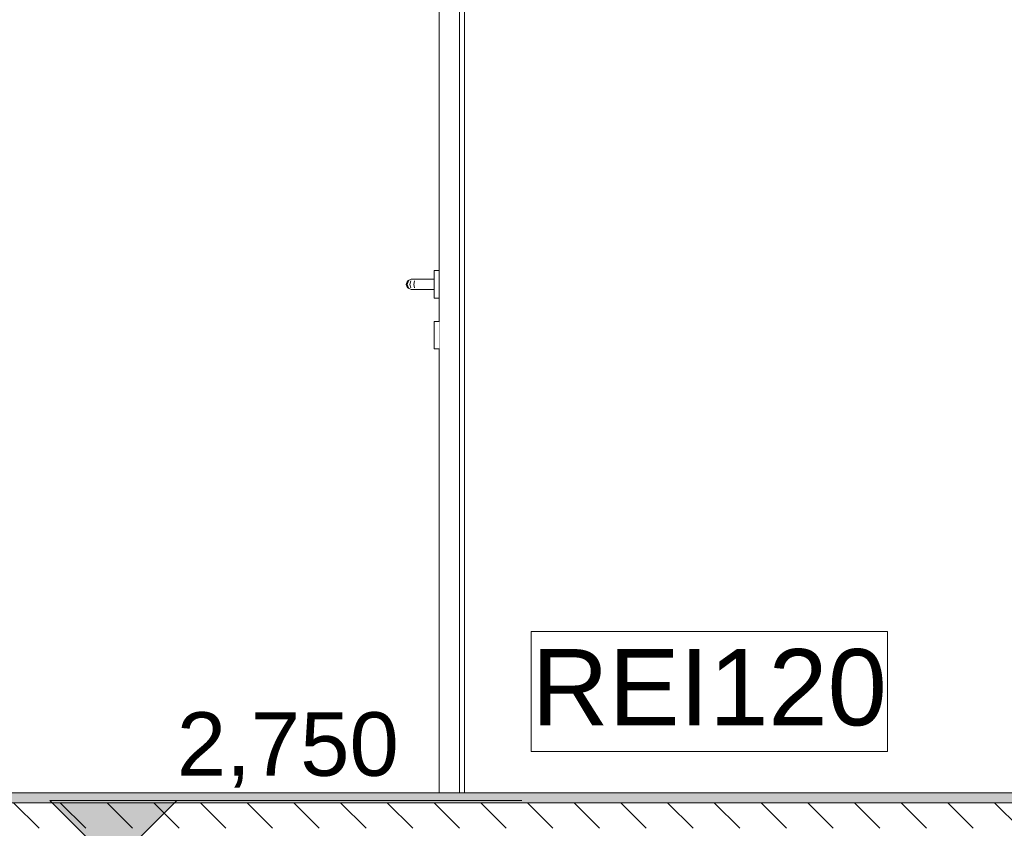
# Model space of a CAD drawing. Header units: millimetres. Extents: x 58537 to 97688, y -8921 to 14216.
# Tile 116 of 145: x 80885 to 82822, y 2820 to 4411. Entities that reach past the tile are written whole.
import ezdxf

# ---------------------------------------------------------------- set-up
doc = ezdxf.new("R2010")
doc.units = ezdxf.units.MM
doc.header["$MEASUREMENT"] = 0
doc.linetypes.add('Przerywana', pattern=[240, 120, -120])
doc.linetypes.add('Wipeout_Contour', pattern=[1000, 0, -1000])
for name, color, linetype, lineweight, true_color in [('0_Nr_pióra__85', 7, 'Continuous', 13, 0x80c2ff), ('Nowe_A-Wymiary-Zewnętrzne_Nr_pióra__45', 7, 'Continuous', 15, 0x40a5ff), ('Nowe_A-Wymiary-Zewnętrzne_Nr_pióra__85', 7, 'Continuous', 13, 0x80c2ff)]:
    doc.layers.add(name, color=color, linetype=linetype, lineweight=lineweight, true_color=true_color)
for name, color, linetype in [('Nowe_A-Posadzki', 7, 'Continuous'), ('Nowe_A-Wymiary-Zewnętrzne', 7, 'Continuous'), ('Nowe_A-Ściany-Działowe', 7, 'Continuous'), ('Nowe_A-Ściany-Zewnętrzne', 7, 'Continuous'), ('Nowe_Drzwi Archicad', 7, 'Continuous')]:
    doc.layers.add(name, color=color, linetype=linetype)
for name, color, linetype, lineweight in [('Nowe_A-Posadzki_Nr_pióra__9', 7, 'Continuous', 13), ('Nowe_A-PPOŻ_Nr_pióra__20', 1, 'Continuous', 13), ('Nowe_A-Wymiary-Zewnętrzne_Nr_pióra__46', 5, 'Continuous', 15), ('Nowe_Drzwi Archicad_Nr_pióra__23', 7, 'Continuous', 15), ('Nowe_Drzwi Archicad_Nr_pióra__3', 7, 'Continuous', 13)]:
    doc.layers.add(name, color=color, linetype=linetype, lineweight=lineweight)
doc.styles.add('STYL_AUTOMATYCZNY_1', font='arial.ttf')
doc.styles.add('STYL_AUTOMATYCZNY_2', font='arial.ttf')
doc.dimstyles.new('STYL_AUTOMATYCZNY__1', dxfattribs={"dimtxt": 125, "dimasz": 47.5, "dimexe": 0.18, "dimexo": 20, "dimgap": 0, "dimtad": 1, "dimdec": 1, "dimlfac": 0.1, "dimzin": 0, "dimdsep": 46, "dimtxsty": 'STYL_AUTOMATYCZNY_2', "dimblk": 'ARROWHEAD_11', "dimblk1": 'ARROWHEAD_11', "dimblk2": 'ARROWHEAD_11', "dimcen": 0.09, "dimclrd": 256, "dimclre": 256, "dimclrt": 5, "dimadec": 1, "dimazin": 0, "dimtfac": 1, "dimtdec": 4, "dimtmove": 0, "dimatfit": 3, "dimfxl": 0, "dimtolj": 1, "dimtzin": 0, "dimarcsym": 0})

# ---------------------------------------------------------------- blocks, each defined once
blk = doc.blocks.new('ElemPrzekroju_171')
at = {"color": 254, "linetype": 'Wipeout_Contour', "lineweight": 0, "ltscale": 659374.05176}
blk.add_wipeout([(81748.2, 5426), (81750.2, 5426), (81750.2, 4940), (81760.2, 4940), (81760.2, 2890), (83870.1, 2890), (83870.1, 5430), (81748.2, 5430)], dxfattribs=at).dxf.layer = 'Nowe_A-Ściany-Działowe'
blk = doc.blocks.new('ElemPrzekroju_173')
at = {"color": 254, "linetype": 'Wipeout_Contour', "lineweight": 0, "ltscale": 2921257.491912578}
blk.add_wipeout([(80299.9, 3863), (80299.9, 3817), (80309.9, 3817), (80309.9, 3763), (80299.9, 3763), (80299.9, 2890), (81710.2, 2890), (81710.2, 3763), (81700.2, 3763), (81700.2, 3817), (81710.2, 3817), (81710.2, 3863), (81700.2, 3863), (81700.2, 3880), (81655.2, 3880), (81648.1, 3882.9), (81645.2, 3890), (81648.1, 3897.1), (81655.2, 3900), (81700.2, 3900), (81700.2, 3917), (81710.2, 3917), (81710.2, 5426), (81748.2, 5426), (81748.2, 5430), (80299.9, 5430), (80299.9, 3917), (80309.9, 3917), (80309.9, 3900), (80354.9, 3900), (80362, 3897.1), (80364.9, 3890), (80362, 3882.9), (80354.9, 3880), (80309.9, 3880), (80309.9, 3863)], dxfattribs=at).dxf.layer = 'Nowe_A-Ściany-Zewnętrzne'
blk = doc.blocks.new('ElemPrzekroju_368')
at = {"layer": 'Nowe_A-Posadzki', "linetype": 'Continuous', "lineweight": 0, "true_color": 0xbb9a81}
blk.add_hatch(color=33, dxfattribs=at).paths.add_polyline_path([(83870.1, 2890), (78130.1, 2890), (78130.1, 2870), (83870.1, 2870)])
at = {"layer": 'Nowe_A-Posadzki', "linetype": 'Continuous', "lineweight": 0, "true_color": 0x000000}
h = blk.add_hatch(dxfattribs=at)
h.set_pattern_fill('Cegła_zwykła', color=18, style=0, pattern_type=2)
h.set_pattern_definition([(135, (0, 0), (45.96194, 45.96194), [])])
h.paths.add_polyline_path([(83870.1, 2870), (78130.1, 2870), (78130.1, 2820), (83880.1, 2820), (83880.1, 2870)])
at = {"layer": 'Nowe_A-Posadzki_Nr_pióra__9', "color": 7, "linetype": 'Continuous', "lineweight": 13, "flags": 128}
for points in [[(83870.1, 2890), (81750.2, 2890), (81710.2, 2890), (80299.9, 2890)], [(83880.1, 2870), (83870.1, 2870), (78130.1, 2870)]]:
    blk.add_lwpolyline(points, dxfattribs=at)
blk = doc.blocks.new('ElemPrzekroju_395')
at = {"layer": 'Nowe_Drzwi Archicad_Nr_pióra__23', "color": 7, "linetype": 'Continuous', "lineweight": 15}
for p, q in [((81710.2, 4940), (81710.2, 4890)), ((81760.2, 4940), (81750.2, 4940))]:
    blk.add_line(p, q, dxfattribs=at)
at = {"layer": 'Nowe_Drzwi Archicad_Nr_pióra__3', "color": 7, "linetype": 'Continuous', "lineweight": 13}
for p, q in [((81710.1, 4890), (81710.1, 4827.5)), ((81710.2, 4890), (81710.2, 2890)), ((81710.1, 4788.5), (81710.1, 4726)), ((81710.1, 4687), (81710.1, 4624.5)), ((81710.1, 4585.5), (81710.1, 4523)), ((81710.1, 4483.9), (81710.1, 4421.5)), ((81710.1, 3296.1), (81710.1, 3358.5)), ((81710.1, 3194.5), (81710.1, 3257)), ((81710.1, 3093), (81710.1, 3155.5)), ((81710.1, 2991.5), (81710.1, 3054)), ((81710.1, 2890), (81710.1, 2952.5))]:
    blk.add_line(p, q, dxfattribs=at)
at = {"color": 254, "linetype": 'Wipeout_Contour', "lineweight": 0, "ltscale": 327415.202773}
blk.add_wipeout([(81750.2, 4890), (81750.2, 2890), (81760.2, 2890), (81760.2, 4890)], dxfattribs=at).dxf.layer = 'Nowe_Drzwi Archicad'
at = {"layer": 'Nowe_Drzwi Archicad_Nr_pióra__23', "color": 7, "linetype": 'Continuous', "lineweight": 15}
blk.add_line((81760.2, 4940), (81760.2, 4890), dxfattribs=at)
at = {"layer": 'Nowe_Drzwi Archicad_Nr_pióra__23', "color": 7, "linetype": 'Continuous', "lineweight": 15, "flags": 128}
blk.add_lwpolyline([(81760.2, 4890), (81750.2, 4890), (81710.2, 4890)], dxfattribs=at)
at = {"layer": 'Nowe_Drzwi Archicad_Nr_pióra__3', "color": 7, "linetype": 'Continuous', "lineweight": 13}
for p, q in [((81750.2, 4890), (81750.2, 2890)), ((81750.3, 4890), (81750.3, 4385.9)), ((81760.2, 4890), (81760.2, 2890)), ((81750.3, 2890), (81750.3, 3394.1))]:
    blk.add_line(p, q, dxfattribs=at)
blk = doc.blocks.new('ElemPrzekroju_396')
at = {"layer": 'Nowe_Drzwi Archicad_Nr_pióra__3', "color": 7, "linetype": 'Continuous', "lineweight": 13}
for p, q in [((81710.1, 4382.4), (81710.1, 4320)), ((81710.1, 4280.9), (81710.1, 4218.5)), ((81710.1, 4179.4), (81710.1, 4116.9)), ((81710.1, 4077.9), (81710.1, 4015.4)), ((81710.1, 3976.4), (81710.1, 3952.5)), ((81710.1, 3600.6), (81710.1, 3663.1)), ((81710.1, 3499.1), (81710.1, 3561.5)), ((81710.1, 3397.6), (81710.1, 3460))]:
    blk.add_line(p, q, dxfattribs=at)
at = {"color": 254, "linetype": 'Wipeout_Contour', "lineweight": 0, "ltscale": 327176.080839}
blk.add_wipeout([(81700.2, 3913.4), (81700.3, 3913.4), (81700.3, 3917), (81700.2, 3917)], dxfattribs=at).dxf.layer = 'Nowe_Drzwi Archicad'
at = {"color": 254, "linetype": 'Wipeout_Contour', "lineweight": 0, "ltscale": 327157.17822}
blk.add_wipeout([(81700.3, 3817), (81700.2, 3817), (81700.2, 3813.4), (81700.3, 3813.4)], dxfattribs=at).dxf.layer = 'Nowe_Drzwi Archicad'
at = {"color": 254, "linetype": 'Wipeout_Contour', "lineweight": 0, "ltscale": 327147.839437}
blk.add_wipeout([(81700.3, 3766.6), (81700.2, 3766.6), (81700.2, 3763), (81700.3, 3763)], dxfattribs=at).dxf.layer = 'Nowe_Drzwi Archicad'
at = {"color": 254, "linetype": 'Wipeout_Contour', "lineweight": 0, "ltscale": 327174.790068}
blk.add_wipeout([(81700.3, 3913.4), (81700.2, 3913.4), (81700.2, 3903.5), (81700.3, 3903.5)], dxfattribs=at).dxf.layer = 'Nowe_Drzwi Archicad'
at = {"color": 254, "linetype": 'Wipeout_Contour', "lineweight": 0, "ltscale": 327155.920386}
blk.add_wipeout([(81700.2, 3803.5), (81700.3, 3803.5), (81700.3, 3813.4), (81700.2, 3813.4)], dxfattribs=at).dxf.layer = 'Nowe_Drzwi Archicad'
at = {"color": 254, "linetype": 'Wipeout_Contour', "lineweight": 0, "ltscale": 327149.083923}
blk.add_wipeout([(81700.2, 3766.6), (81700.3, 3766.6), (81700.3, 3776.5), (81700.2, 3776.5)], dxfattribs=at).dxf.layer = 'Nowe_Drzwi Archicad'
at = {"color": 254, "linetype": 'Wipeout_Contour', "lineweight": 0, "ltscale": 327195.85814}
blk.add_wipeout([(81700.3, 3913.4), (81710.1, 3913.4), (81710.1, 3917), (81700.3, 3917)], dxfattribs=at).dxf.layer = 'Nowe_Drzwi Archicad'
at = {"color": 254, "linetype": 'Wipeout_Contour', "lineweight": 0, "ltscale": 327172.559273}
blk.add_wipeout([(81700.2, 3890), (81700.3, 3890), (81700.3, 3903.5), (81700.2, 3903.5)], dxfattribs=at).dxf.layer = 'Nowe_Drzwi Archicad'
at = {"color": 254, "linetype": 'Wipeout_Contour', "lineweight": 0, "ltscale": 327176.956664}
blk.add_wipeout([(81710.1, 3817), (81700.3, 3817), (81700.3, 3813.4), (81710.1, 3813.4)], dxfattribs=at).dxf.layer = 'Nowe_Drzwi Archicad'
at = {"color": 254, "linetype": 'Wipeout_Contour', "lineweight": 0, "ltscale": 327151.244322}
blk.add_wipeout([(81700.3, 3790), (81700.2, 3790), (81700.2, 3776.5), (81700.3, 3776.5)], dxfattribs=at).dxf.layer = 'Nowe_Drzwi Archicad'
at = {"color": 254, "linetype": 'Wipeout_Contour', "lineweight": 0, "ltscale": 327167.618446}
blk.add_wipeout([(81710.1, 3766.6), (81700.3, 3766.6), (81700.3, 3763), (81710.1, 3763)], dxfattribs=at).dxf.layer = 'Nowe_Drzwi Archicad'
at = {"color": 254, "linetype": 'Wipeout_Contour', "lineweight": 0, "ltscale": 327194.567447}
blk.add_wipeout([(81700.3, 3913.4), (81700.3, 3903.5), (81710.1, 3903.5), (81710.1, 3913.4)], dxfattribs=at).dxf.layer = 'Nowe_Drzwi Archicad'
at = {"color": 254, "linetype": 'Wipeout_Contour', "lineweight": 0, "ltscale": 327169.991077}
blk.add_wipeout([(81700.2, 3876.5), (81700.3, 3876.5), (81700.3, 3890), (81700.2, 3890)], dxfattribs=at).dxf.layer = 'Nowe_Drzwi Archicad'
at = {"color": 254, "linetype": 'Wipeout_Contour', "lineweight": 0, "ltscale": 327153.746641}
blk.add_wipeout([(81700.3, 3803.5), (81700.2, 3803.5), (81700.2, 3790), (81700.3, 3790)], dxfattribs=at).dxf.layer = 'Nowe_Drzwi Archicad'
at = {"color": 254, "linetype": 'Wipeout_Contour', "lineweight": 0, "ltscale": 327168.862856}
blk.add_wipeout([(81700.3, 3766.6), (81710.1, 3766.6), (81710.1, 3776.5), (81700.3, 3776.5)], dxfattribs=at).dxf.layer = 'Nowe_Drzwi Archicad'
at = {"layer": 'Nowe_Drzwi Archicad_Nr_pióra__3', "color": 7, "linetype": 'Continuous', "lineweight": 13}
for p, q in [((81700.2, 3917), (81700.2, 3913.4)), ((81700.2, 3917), (81700.3, 3917)), ((81700.2, 3766.6), (81700.2, 3763)), ((81700.2, 3763), (81700.3, 3763))]:
    blk.add_line(p, q, dxfattribs=at)
at = {"color": 254, "linetype": 'Wipeout_Contour', "lineweight": 0, "ltscale": 327215.635452}
blk.add_wipeout([(81710.1, 3913.4), (81710.2, 3913.4), (81710.2, 3917), (81710.1, 3917)], dxfattribs=at).dxf.layer = 'Nowe_Drzwi Archicad'
at = {"color": 254, "linetype": 'Wipeout_Contour', "lineweight": 0, "ltscale": 327192.336787}
blk.add_wipeout([(81700.3, 3890), (81710.1, 3890), (81710.1, 3903.5), (81700.3, 3903.5)], dxfattribs=at).dxf.layer = 'Nowe_Drzwi Archicad'
at = {"color": 254, "linetype": 'Wipeout_Contour', "lineweight": 0, "ltscale": 327167.773625}
blk.add_wipeout([(81700.2, 3876.5), (81700.2, 3866.6), (81700.3, 3866.6), (81700.3, 3876.5)], dxfattribs=at).dxf.layer = 'Nowe_Drzwi Archicad'
at = {"color": 254, "linetype": 'Wipeout_Contour', "lineweight": 0, "ltscale": 327175.698906}
blk.add_wipeout([(81700.3, 3803.5), (81710.1, 3803.5), (81710.1, 3813.4), (81700.3, 3813.4)], dxfattribs=at).dxf.layer = 'Nowe_Drzwi Archicad'
at = {"color": 254, "linetype": 'Wipeout_Contour', "lineweight": 0, "ltscale": 327171.023125}
blk.add_wipeout([(81710.1, 3790), (81700.3, 3790), (81700.3, 3776.5), (81710.1, 3776.5)], dxfattribs=at).dxf.layer = 'Nowe_Drzwi Archicad'
at = {"color": 254, "linetype": 'Wipeout_Contour', "lineweight": 0, "ltscale": 327187.397465}
blk.add_wipeout([(81710.2, 3766.6), (81710.1, 3766.6), (81710.1, 3763), (81710.2, 3763)], dxfattribs=at).dxf.layer = 'Nowe_Drzwi Archicad'
at = {"layer": 'Nowe_Drzwi Archicad_Nr_pióra__3', "color": 7, "linetype": 'Continuous', "lineweight": 13}
for p, q in [((81700.2, 3817), (81700.2, 3813.4)), ((81700.2, 3817), (81700.3, 3817)), ((81700.2, 3776.5), (81700.2, 3766.6))]:
    blk.add_line(p, q, dxfattribs=at)
at = {"color": 254, "linetype": 'Wipeout_Contour', "lineweight": 0, "ltscale": 327214.344837}
blk.add_wipeout([(81710.2, 3913.4), (81710.1, 3913.4), (81710.1, 3903.5), (81710.2, 3903.5)], dxfattribs=at).dxf.layer = 'Nowe_Drzwi Archicad'
at = {"color": 254, "linetype": 'Wipeout_Contour', "lineweight": 0, "ltscale": 327189.768746}
blk.add_wipeout([(81700.3, 3876.5), (81710.1, 3876.5), (81710.1, 3890), (81700.3, 3890)], dxfattribs=at).dxf.layer = 'Nowe_Drzwi Archicad'
at = {"color": 254, "linetype": 'Wipeout_Contour', "lineweight": 0, "ltscale": 327166.496201}
blk.add_wipeout([(81700.2, 3863), (81700.3, 3863), (81700.3, 3866.6), (81700.2, 3866.6)], dxfattribs=at).dxf.layer = 'Nowe_Drzwi Archicad'
at = {"color": 254, "linetype": 'Wipeout_Contour', "lineweight": 0, "ltscale": 327196.735119}
blk.add_wipeout([(81710.2, 3817), (81710.1, 3817), (81710.1, 3813.4), (81710.2, 3813.4)], dxfattribs=at).dxf.layer = 'Nowe_Drzwi Archicad'
at = {"color": 254, "linetype": 'Wipeout_Contour', "lineweight": 0, "ltscale": 327173.525293}
blk.add_wipeout([(81710.1, 3803.5), (81700.3, 3803.5), (81700.3, 3790), (81710.1, 3790)], dxfattribs=at).dxf.layer = 'Nowe_Drzwi Archicad'
at = {"color": 254, "linetype": 'Wipeout_Contour', "lineweight": 0, "ltscale": 327188.6418}
blk.add_wipeout([(81710.1, 3776.5), (81710.1, 3766.6), (81710.2, 3766.6), (81710.2, 3776.5)], dxfattribs=at).dxf.layer = 'Nowe_Drzwi Archicad'
at = {"layer": 'Nowe_Drzwi Archicad_Nr_pióra__3', "color": 7, "linetype": 'Continuous', "lineweight": 13}
for p, q in [((81700.3, 3917), (81710.1, 3917)), ((81710.1, 3917), (81710.2, 3917)), ((81700.2, 3813.4), (81700.2, 3803.5)), ((81700.2, 3803.5), (81700.2, 3790)), ((81700.2, 3790), (81700.2, 3776.5)), ((81700.3, 3763), (81710.1, 3763)), ((81710.1, 3763), (81710.2, 3763)), ((81710.1, 3702.1), (81710.1, 3763))]:
    blk.add_line(p, q, dxfattribs=at)
at = {"color": 254, "linetype": 'Wipeout_Contour', "lineweight": 0, "ltscale": 327212.114313}
blk.add_wipeout([(81710.1, 3890), (81710.2, 3890), (81710.2, 3903.5), (81710.1, 3903.5)], dxfattribs=at).dxf.layer = 'Nowe_Drzwi Archicad'
at = {"color": 254, "linetype": 'Wipeout_Contour', "lineweight": 0, "ltscale": 327187.551429}
blk.add_wipeout([(81710.1, 3876.5), (81700.3, 3876.5), (81700.3, 3866.6), (81710.1, 3866.6)], dxfattribs=at).dxf.layer = 'Nowe_Drzwi Archicad'
at = {"color": 254, "linetype": 'Wipeout_Contour', "lineweight": 0, "ltscale": 327195.477437}
blk.add_wipeout([(81710.1, 3803.5), (81710.2, 3803.5), (81710.2, 3813.4), (81710.1, 3813.4)], dxfattribs=at).dxf.layer = 'Nowe_Drzwi Archicad'
at = {"color": 254, "linetype": 'Wipeout_Contour', "lineweight": 0, "ltscale": 327190.801938}
blk.add_wipeout([(81710.2, 3790), (81710.1, 3790), (81710.1, 3776.5), (81710.2, 3776.5)], dxfattribs=at).dxf.layer = 'Nowe_Drzwi Archicad'
at = {"layer": 'Nowe_Drzwi Archicad_Nr_pióra__3', "color": 7, "linetype": 'Continuous', "lineweight": 13}
for p, q in [((81700.3, 3817), (81710.1, 3817)), ((81710.1, 3817), (81710.1, 3827.5)), ((81710.1, 3817), (81710.2, 3817))]:
    blk.add_line(p, q, dxfattribs=at)
at = {"color": 254, "linetype": 'Wipeout_Contour', "lineweight": 0, "ltscale": 327108.78023}
blk.add_wipeout([(81700.2, 3890), (81669.2, 3890), (81669.5, 3882.9), (81700.2, 3882.9)], dxfattribs=at).dxf.layer = 'Nowe_Drzwi Archicad'
at = {"color": 254, "linetype": 'Wipeout_Contour', "lineweight": 0, "ltscale": 327209.546427}
blk.add_wipeout([(81710.1, 3876.5), (81710.2, 3876.5), (81710.2, 3890), (81710.1, 3890)], dxfattribs=at).dxf.layer = 'Nowe_Drzwi Archicad'
at = {"color": 254, "linetype": 'Wipeout_Contour', "lineweight": 0, "ltscale": 327186.274081}
blk.add_wipeout([(81700.3, 3863), (81710.1, 3863), (81710.1, 3866.6), (81700.3, 3866.6)], dxfattribs=at).dxf.layer = 'Nowe_Drzwi Archicad'
at = {"color": 254, "linetype": 'Wipeout_Contour', "lineweight": 0, "ltscale": 327193.303955}
blk.add_wipeout([(81710.2, 3803.5), (81710.1, 3803.5), (81710.1, 3790), (81710.2, 3790)], dxfattribs=at).dxf.layer = 'Nowe_Drzwi Archicad'
at = {"layer": 'Nowe_Drzwi Archicad_Nr_pióra__3', "color": 7, "linetype": 'Continuous', "lineweight": 13}
for p, q in [((81710.1, 3952.5), (81710.1, 3890)), ((81700.2, 3866.6), (81700.2, 3863)), ((81700.2, 3863), (81700.3, 3863))]:
    blk.add_line(p, q, dxfattribs=at)
at = {"color": 254, "linetype": 'Wipeout_Contour', "lineweight": 0, "ltscale": 327112.048677}
blk.add_wipeout([(81700.2, 3900), (81670.2, 3900), (81669.5, 3897.1), (81700.2, 3897.1)], dxfattribs=at).dxf.layer = 'Nowe_Drzwi Archicad'
at = {"color": 254, "linetype": 'Wipeout_Contour', "lineweight": 0, "ltscale": 327108.80053}
blk.add_wipeout([(81700.2, 3882.9), (81669.5, 3882.9), (81670.2, 3880), (81700.2, 3880)], dxfattribs=at).dxf.layer = 'Nowe_Drzwi Archicad'
at = {"color": 254, "linetype": 'Wipeout_Contour', "lineweight": 0, "ltscale": 327207.329243}
blk.add_wipeout([(81710.1, 3876.5), (81710.1, 3866.6), (81710.2, 3866.6), (81710.2, 3876.5)], dxfattribs=at).dxf.layer = 'Nowe_Drzwi Archicad'
at = {"layer": 'Nowe_Drzwi Archicad_Nr_pióra__3', "color": 7, "linetype": 'Continuous', "lineweight": 13}
blk.add_line((81700.2, 3876.5), (81700.2, 3866.6), dxfattribs=at)
at = {"color": 254, "linetype": 'Wipeout_Contour', "lineweight": 0, "ltscale": 327110.12566}
blk.add_wipeout([(81700.2, 3897.1), (81669.5, 3897.1), (81669.2, 3890), (81700.2, 3890)], dxfattribs=at).dxf.layer = 'Nowe_Drzwi Archicad'
at = {"color": 254, "linetype": 'Wipeout_Contour', "lineweight": 0, "ltscale": 327206.051973}
blk.add_wipeout([(81710.1, 3863), (81710.2, 3863), (81710.2, 3866.6), (81710.1, 3866.6)], dxfattribs=at).dxf.layer = 'Nowe_Drzwi Archicad'
at = {"layer": 'Nowe_Drzwi Archicad_Nr_pióra__3', "color": 7, "linetype": 'Continuous', "lineweight": 13}
for p, q in [((81700.2, 3913.4), (81700.2, 3903.5)), ((81700.2, 3903.5), (81700.2, 3890)), ((81700.2, 3890), (81700.2, 3876.5)), ((81710.1, 3827.5), (81710.1, 3890)), ((81700.3, 3863), (81710.1, 3863)), ((81710.1, 3863), (81710.2, 3863))]:
    blk.add_line(p, q, dxfattribs=at)
at = {"color": 254, "linetype": 'Wipeout_Contour', "lineweight": 0, "ltscale": 327030.641151}
blk.add_wipeout([(81669.2, 3890), (81660.6, 3890), (81661.7, 3882.9), (81669.5, 3882.9)], dxfattribs=at).dxf.layer = 'Nowe_Drzwi Archicad'
at = {"color": 254, "linetype": 'Wipeout_Contour', "lineweight": 0, "ltscale": 327037.67387}
blk.add_wipeout([(81670.2, 3900), (81664.5, 3900), (81661.7, 3897.1), (81669.5, 3897.1)], dxfattribs=at).dxf.layer = 'Nowe_Drzwi Archicad'
at = {"color": 254, "linetype": 'Wipeout_Contour', "lineweight": 0, "ltscale": 327034.424989}
blk.add_wipeout([(81669.5, 3882.9), (81661.7, 3882.9), (81664.5, 3880), (81670.2, 3880)], dxfattribs=at).dxf.layer = 'Nowe_Drzwi Archicad'
at = {"color": 254, "linetype": 'Wipeout_Contour', "lineweight": 0, "ltscale": 327031.986898}
blk.add_wipeout([(81669.5, 3897.1), (81661.7, 3897.1), (81660.6, 3890), (81669.2, 3890)], dxfattribs=at).dxf.layer = 'Nowe_Drzwi Archicad'
at = {"color": 254, "linetype": 'Wipeout_Contour', "lineweight": 0, "ltscale": 326998.829277}
blk.add_wipeout([(81660.6, 3890), (81652.4, 3890), (81654.5, 3882.9), (81661.7, 3882.9)], dxfattribs=at).dxf.layer = 'Nowe_Drzwi Archicad'
at = {"color": 254, "linetype": 'Wipeout_Contour', "lineweight": 0, "ltscale": 327012.096218}
blk.add_wipeout([(81664.5, 3900), (81659.6, 3900), (81654.5, 3897.1), (81661.7, 3897.1)], dxfattribs=at).dxf.layer = 'Nowe_Drzwi Archicad'
at = {"color": 254, "linetype": 'Wipeout_Contour', "lineweight": 0, "ltscale": 327008.84709}
blk.add_wipeout([(81661.7, 3882.9), (81654.5, 3882.9), (81659.6, 3880), (81664.5, 3880)], dxfattribs=at).dxf.layer = 'Nowe_Drzwi Archicad'
at = {"layer": 'Nowe_Drzwi Archicad_Nr_pióra__3', "color": 7, "linetype": 'Continuous', "lineweight": 13}
blk.add_line((81700.2, 3880), (81670.2, 3880), dxfattribs=at)
at = {"color": 254, "linetype": 'Wipeout_Contour', "lineweight": 0, "ltscale": 327000.175147}
blk.add_wipeout([(81661.7, 3897.1), (81654.5, 3897.1), (81652.4, 3890), (81660.6, 3890)], dxfattribs=at).dxf.layer = 'Nowe_Drzwi Archicad'
at = {"layer": 'Nowe_Drzwi Archicad_Nr_pióra__3', "color": 7, "linetype": 'Continuous', "lineweight": 13}
blk.add_line((81700.2, 3900), (81670.2, 3900), dxfattribs=at)
at = {"color": 254, "linetype": 'Wipeout_Contour', "lineweight": 0, "ltscale": 326973.221104}
blk.add_wipeout([(81652.4, 3890), (81646.9, 3890), (81649.7, 3882.9), (81654.5, 3882.9)], dxfattribs=at).dxf.layer = 'Nowe_Drzwi Archicad'
at = {"color": 254, "linetype": 'Wipeout_Contour', "lineweight": 0, "ltscale": 326992.058419}
blk.add_wipeout([(81659.6, 3900), (81656.4, 3900), (81649.7, 3897.1), (81654.5, 3897.1)], dxfattribs=at).dxf.layer = 'Nowe_Drzwi Archicad'
at = {"color": 254, "linetype": 'Wipeout_Contour', "lineweight": 0, "ltscale": 326988.809098}
blk.add_wipeout([(81654.5, 3882.9), (81649.7, 3882.9), (81656.4, 3880), (81659.6, 3880)], dxfattribs=at).dxf.layer = 'Nowe_Drzwi Archicad'
at = {"color": 254, "linetype": 'Wipeout_Contour', "lineweight": 0, "ltscale": 326974.567074}
blk.add_wipeout([(81654.5, 3897.1), (81649.7, 3897.1), (81646.9, 3890), (81652.4, 3890)], dxfattribs=at).dxf.layer = 'Nowe_Drzwi Archicad'
at = {"color": 254, "linetype": 'Wipeout_Contour', "lineweight": 0, "ltscale": 326959.733622}
blk.add_wipeout([(81646.9, 3890), (81645.2, 3890), (81648.1, 3882.9), (81649.7, 3882.9)], dxfattribs=at).dxf.layer = 'Nowe_Drzwi Archicad'
at = {"color": 254, "linetype": 'Wipeout_Contour', "lineweight": 0, "ltscale": 326981.418343}
blk.add_wipeout([(81656.4, 3900), (81655.2, 3900), (81648.1, 3897.1), (81649.7, 3897.1)], dxfattribs=at).dxf.layer = 'Nowe_Drzwi Archicad'
at = {"color": 254, "linetype": 'Wipeout_Contour', "lineweight": 0, "ltscale": 326978.168919}
blk.add_wipeout([(81649.7, 3882.9), (81648.1, 3882.9), (81655.2, 3880), (81656.4, 3880)], dxfattribs=at).dxf.layer = 'Nowe_Drzwi Archicad'
at = {"layer": 'Nowe_Drzwi Archicad_Nr_pióra__3', "color": 7, "linetype": 'Continuous', "lineweight": 13}
for p, q in [((81664.5, 3900), (81659.6, 3900)), ((81661.7, 3897.1), (81660.6, 3890)), ((81670.2, 3900), (81664.5, 3900)), ((81656.4, 3880), (81655.2, 3880)), ((81659.6, 3880), (81656.4, 3880)), ((81664.5, 3880), (81659.6, 3880)), ((81660.6, 3890), (81661.7, 3882.9)), ((81670.2, 3880), (81664.5, 3880))]:
    blk.add_line(p, q, dxfattribs=at)
at = {"color": 254, "linetype": 'Wipeout_Contour', "lineweight": 0, "ltscale": 326961.079644}
blk.add_wipeout([(81649.7, 3897.1), (81648.1, 3897.1), (81645.2, 3890), (81646.9, 3890)], dxfattribs=at).dxf.layer = 'Nowe_Drzwi Archicad'
at = {"layer": 'Nowe_Drzwi Archicad_Nr_pióra__3', "color": 7, "linetype": 'Continuous', "lineweight": 13}
for p, q in [((81648.1, 3897.1), (81645.2, 3890)), ((81649.7, 3897.1), (81646.9, 3890)), ((81655.2, 3900), (81648.1, 3897.1)), ((81654.5, 3897.1), (81652.4, 3890)), ((81656.4, 3900), (81655.2, 3900)), ((81659.6, 3900), (81656.4, 3900)), ((81645.2, 3890), (81648.1, 3882.9)), ((81646.9, 3890), (81649.7, 3882.9)), ((81648.1, 3882.9), (81655.2, 3880)), ((81652.4, 3890), (81654.5, 3882.9))]:
    blk.add_line(p, q, dxfattribs=at)
blk = doc.blocks.new('Wymiary_1', base_point=(81068.9, 2750))
at = {"layer": 'Nowe_A-Wymiary-Zewnętrzne_Nr_pióra__45', "linetype": 'Continuous', "lineweight": 15, "true_color": 0x40a5ff}
blk.add_hatch(color=161, dxfattribs=at).paths.add_polyline_path([(81068.9, 2750), (81193.9, 2875), (80943.9, 2875)])
at = {"layer": 'Nowe_A-Wymiary-Zewnętrzne_Nr_pióra__45', "color": 161, "linetype": 'Continuous', "lineweight": 15, "true_color": 0x40a5ff}
for p, q in [((81068.9, 2750), (80943.9, 2875)), ((80943.9, 2875), (81193.9, 2875)), ((81193.9, 2875), (81068.9, 2750)), ((81193.9, 2875), (81872.9, 2875))]:
    blk.add_line(p, q, dxfattribs=at)
at = {"layer": 'Nowe_A-Wymiary-Zewnętrzne_Nr_pióra__85', "color": 151, "linetype": 'Continuous', "lineweight": 13, "true_color": 0x80c2ff}
for q in [(80975.2, 2750), (81162.7, 2750)]:
    blk.add_line((81068.9, 2750), q, dxfattribs=at)
at = {"layer": 'Nowe_A-Wymiary-Zewnętrzne_Nr_pióra__46', "color": 5, "lineweight": 15, "insert": (81193.9, 2900), "char_height": 125, "attachment_point": 7, "style": 'STYL_AUTOMATYCZNY_2'}
blk.add_mtext('\\A1;{\\pql;\\fArial|b0|i0|c238|p0;\\W1.000000;2,750}', dxfattribs=at)
blk = doc.blocks.new('*D631')
at = {"layer": 'Nowe_A-Wymiary-Zewnętrzne_Nr_pióra__45', "linetype": 'Continuous', "lineweight": 15, "true_color": 0x40a5ff}
for points in [[(90247.8, 2890), (90248.7, 2885.2), (90251.4, 2881.2), (90255.5, 2878.5), (90260.3, 2877.5), (90265, 2878.5), (90269.1, 2881.2), (90271.8, 2885.2), (90272.8, 2890), (90271.8, 2894.8), (90269.1, 2898.8), (90265, 2901.5), (90260.3, 2902.5), (90255.5, 2901.5), (90251.4, 2898.8), (90248.7, 2894.8)], [(90247.8, 2750), (90248.7, 2745.2), (90251.4, 2741.2), (90255.5, 2738.5), (90260.3, 2737.5), (90265, 2738.5), (90269.1, 2741.2), (90271.8, 2745.2), (90272.8, 2750), (90271.8, 2754.8), (90269.1, 2758.8), (90265, 2761.5), (90260.3, 2762.5), (90255.5, 2761.5), (90251.4, 2758.8), (90248.7, 2754.8)]]:
    blk.add_hatch(color=161, dxfattribs=at).paths.add_polyline_path(points)
at = {"layer": 'Nowe_A-Wymiary-Zewnętrzne_Nr_pióra__45', "color": 161, "linetype": 'Continuous', "lineweight": 15, "true_color": 0x40a5ff}
for centre in [(90260.3, 2890), (90260.3, 2750)]:
    blk.add_circle(centre, 12.5, dxfattribs=at)
at = {"layer": 'Nowe_A-Wymiary-Zewnętrzne_Nr_pióra__85', "color": 151, "linetype": 'Continuous', "lineweight": 13, "true_color": 0x80c2ff}
for p, q in [((90247.8, 2890), (90213.4, 2890)), ((90307.1, 2890), (90272.8, 2890)), ((90260.3, 2762.5), (90260.3, 2877.5)), ((90247.8, 2750), (90213.4, 2750)), ((90307.1, 2750), (90272.8, 2750))]:
    blk.add_line(p, q, dxfattribs=at)
blk = doc.blocks.new('ARROWHEAD_11')
at = {"color": 0, "linetype": 'Continuous', "lineweight": 0}
blk.add_line((0, 0), (-1, 0), dxfattribs=at)
at = {"color": 0, "linetype": 'Continuous', "lineweight": 0, "const_width": 0.25, "flags": 128}
blk.add_lwpolyline([(-0.125, 0, 1), (0.125, 0, 1)], format="xyb", close=True, dxfattribs=at)
blk = doc.blocks.new('*D632')
at = {"layer": 'Nowe_A-Wymiary-Zewnętrzne_Nr_pióra__45', "linetype": 'Continuous', "lineweight": 15, "true_color": 0x40a5ff}
for points in [[(90247.8, 5090), (90248.7, 5085.2), (90251.4, 5081.2), (90255.5, 5078.5), (90260.3, 5077.5), (90265, 5078.5), (90269.1, 5081.2), (90271.8, 5085.2), (90272.8, 5090), (90271.8, 5094.8), (90269.1, 5098.8), (90265, 5101.5), (90260.3, 5102.5), (90255.5, 5101.5), (90251.4, 5098.8), (90248.7, 5094.8)], [(90247.8, 2890), (90248.7, 2885.2), (90251.4, 2881.2), (90255.5, 2878.5), (90260.3, 2877.5), (90265, 2878.5), (90269.1, 2881.2), (90271.8, 2885.2), (90272.8, 2890), (90271.8, 2894.8), (90269.1, 2898.8), (90265, 2901.5), (90260.3, 2902.5), (90255.5, 2901.5), (90251.4, 2898.8), (90248.7, 2894.8)]]:
    blk.add_hatch(color=161, dxfattribs=at).paths.add_polyline_path(points)
at = {"layer": 'Nowe_A-Wymiary-Zewnętrzne_Nr_pióra__45', "color": 161, "linetype": 'Continuous', "lineweight": 15, "true_color": 0x40a5ff}
for centre in [(90260.3, 5090), (90260.3, 2890)]:
    blk.add_circle(centre, 12.5, dxfattribs=at)
at = {"layer": 'Nowe_A-Wymiary-Zewnętrzne_Nr_pióra__85', "color": 151, "linetype": 'Continuous', "lineweight": 13, "true_color": 0x80c2ff}
for p, q in [((90247.8, 5090), (90213.4, 5090)), ((90260.3, 2902.5), (90260.3, 5077.5)), ((90307.1, 5090), (90272.8, 5090)), ((90247.8, 2890), (90213.4, 2890)), ((90307.1, 2890), (90272.8, 2890))]:
    blk.add_line(p, q, dxfattribs=at)
at = {"layer": 'Nowe_A-Wymiary-Zewnętrzne_Nr_pióra__46', "color": 5, "lineweight": 15, "char_height": 125, "attachment_point": 7, "rotation": 90, "style": 'STYL_AUTOMATYCZNY_2'}
for s, insert in [('\\A1;{\\pql;\\fArial|b0|i0|c238|p0;\\W1.000000;35,0}', (90235.3, 4743.9)), ('\\A1;{\\pql;\\fArial|b0|i0|c238|p0;\\W1.000000;220,0}', (90235.3, 3775.5)), ('\\A1;{\\pql;\\fArial|b0|i0|c238|p0;\\W1.000000;14,0}', (90235.3, 2902.5))]:
    blk.add_mtext(s, dxfattribs=dict(at, insert=insert))
blk = doc.blocks.new('*D645')
at = {"layer": 'Nowe_A-Wymiary-Zewnętrzne_Nr_pióra__45', "linetype": 'Continuous', "lineweight": 15, "true_color": 0x40a5ff}
for points in [[(93212.8, 2570), (93213.7, 2565.2), (93216.4, 2561.2), (93220.5, 2558.5), (93225.3, 2557.5), (93230, 2558.5), (93234.1, 2561.2), (93236.8, 2565.2), (93237.8, 2570), (93236.8, 2574.8), (93234.1, 2578.8), (93230, 2581.5), (93225.3, 2582.5), (93220.5, 2581.5), (93216.4, 2578.8), (93213.7, 2574.8)], [(93212.8, 2200), (93213.7, 2195.2), (93216.4, 2191.2), (93220.5, 2188.5), (93225.3, 2187.5), (93230, 2188.5), (93234.1, 2191.2), (93236.8, 2195.2), (93237.8, 2200), (93236.8, 2204.8), (93234.1, 2208.8), (93230, 2211.5), (93225.3, 2212.5), (93220.5, 2211.5), (93216.4, 2208.8), (93213.7, 2204.8)]]:
    blk.add_hatch(color=161, dxfattribs=at).paths.add_polyline_path(points)
at = {"layer": 'Nowe_A-Wymiary-Zewnętrzne_Nr_pióra__45', "color": 161, "linetype": 'Continuous', "lineweight": 15, "true_color": 0x40a5ff}
for centre in [(93225.3, 2570), (93225.3, 2200)]:
    blk.add_circle(centre, 12.5, dxfattribs=at)
at = {"layer": 'Nowe_A-Wymiary-Zewnętrzne_Nr_pióra__85', "color": 151, "linetype": 'Continuous', "lineweight": 13, "true_color": 0x80c2ff}
for p, q in [((93212.8, 2570), (93178.4, 2570)), ((93225.3, 2212.5), (93225.3, 2557.5)), ((93272.1, 2570), (93237.8, 2570)), ((93212.8, 2200), (93178.4, 2200)), ((93272.1, 2200), (93237.8, 2200))]:
    blk.add_line(p, q, dxfattribs=at)
at = {"layer": 'Nowe_A-Wymiary-Zewnętrzne_Nr_pióra__46', "color": 5, "lineweight": 15, "char_height": 125, "attachment_point": 7, "rotation": 90, "style": 'STYL_AUTOMATYCZNY_2'}
for s, insert in [('\\A1;{\\pql;\\fArial|b0|i0|c238|p0;\\W1.000000;18,0}', (93056.5, 2493.2)), ('\\A1;{\\pql;\\fArial|b0|i0|c238|p0;\\W1.000000;37,0}', (93200.3, 2218.2))]:
    blk.add_mtext(s, dxfattribs=dict(at, insert=insert))
blk = doc.blocks.new('*D647')
at = {"layer": 'Nowe_A-Wymiary-Zewnętrzne_Nr_pióra__45', "linetype": 'Continuous', "lineweight": 15, "true_color": 0x40a5ff}
for points in [[(93212.8, 2890), (93213.7, 2885.2), (93216.4, 2881.2), (93220.5, 2878.5), (93225.3, 2877.5), (93230, 2878.5), (93234.1, 2881.2), (93236.8, 2885.2), (93237.8, 2890), (93236.8, 2894.8), (93234.1, 2898.8), (93230, 2901.5), (93225.3, 2902.5), (93220.5, 2901.5), (93216.4, 2898.8), (93213.7, 2894.8)], [(93212.8, 2750), (93213.7, 2745.2), (93216.4, 2741.2), (93220.5, 2738.5), (93225.3, 2737.5), (93230, 2738.5), (93234.1, 2741.2), (93236.8, 2745.2), (93237.8, 2750), (93236.8, 2754.8), (93234.1, 2758.8), (93230, 2761.5), (93225.3, 2762.5), (93220.5, 2761.5), (93216.4, 2758.8), (93213.7, 2754.8)]]:
    blk.add_hatch(color=161, dxfattribs=at).paths.add_polyline_path(points)
at = {"layer": 'Nowe_A-Wymiary-Zewnętrzne_Nr_pióra__45', "color": 161, "linetype": 'Continuous', "lineweight": 15, "true_color": 0x40a5ff}
for centre in [(93225.3, 2890), (93225.3, 2750)]:
    blk.add_circle(centre, 12.5, dxfattribs=at)
at = {"layer": 'Nowe_A-Wymiary-Zewnętrzne_Nr_pióra__85', "color": 151, "linetype": 'Continuous', "lineweight": 13, "true_color": 0x80c2ff}
for p, q in [((93212.8, 2890), (93178.4, 2890)), ((93272.1, 2890), (93237.8, 2890)), ((93225.3, 2762.5), (93225.3, 2877.5)), ((93212.8, 2750), (93178.4, 2750)), ((93272.1, 2750), (93237.8, 2750))]:
    blk.add_line(p, q, dxfattribs=at)
blk = doc.blocks.new('*D648')
at = {"layer": 'Nowe_A-Wymiary-Zewnętrzne_Nr_pióra__45', "linetype": 'Continuous', "lineweight": 15, "true_color": 0x40a5ff}
for points in [[(93212.8, 5090), (93213.7, 5085.2), (93216.4, 5081.2), (93220.5, 5078.5), (93225.3, 5077.5), (93230, 5078.5), (93234.1, 5081.2), (93236.8, 5085.2), (93237.8, 5090), (93236.8, 5094.8), (93234.1, 5098.8), (93230, 5101.5), (93225.3, 5102.5), (93220.5, 5101.5), (93216.4, 5098.8), (93213.7, 5094.8)], [(93212.8, 2890), (93213.7, 2885.2), (93216.4, 2881.2), (93220.5, 2878.5), (93225.3, 2877.5), (93230, 2878.5), (93234.1, 2881.2), (93236.8, 2885.2), (93237.8, 2890), (93236.8, 2894.8), (93234.1, 2898.8), (93230, 2901.5), (93225.3, 2902.5), (93220.5, 2901.5), (93216.4, 2898.8), (93213.7, 2894.8)]]:
    blk.add_hatch(color=161, dxfattribs=at).paths.add_polyline_path(points)
at = {"layer": 'Nowe_A-Wymiary-Zewnętrzne_Nr_pióra__45', "color": 161, "linetype": 'Continuous', "lineweight": 15, "true_color": 0x40a5ff}
for centre in [(93225.3, 5090), (93225.3, 2890)]:
    blk.add_circle(centre, 12.5, dxfattribs=at)
at = {"layer": 'Nowe_A-Wymiary-Zewnętrzne_Nr_pióra__85', "color": 151, "linetype": 'Continuous', "lineweight": 13, "true_color": 0x80c2ff}
for p, q in [((93212.8, 5090), (93178.4, 5090)), ((93225.3, 2902.5), (93225.3, 5077.5)), ((93272.1, 5090), (93237.8, 5090)), ((93212.8, 2890), (93178.4, 2890)), ((93272.1, 2890), (93237.8, 2890))]:
    blk.add_line(p, q, dxfattribs=at)
at = {"layer": 'Nowe_A-Wymiary-Zewnętrzne_Nr_pióra__46', "color": 5, "lineweight": 15, "char_height": 125, "attachment_point": 7, "rotation": 90, "style": 'STYL_AUTOMATYCZNY_2'}
for s, insert in [('\\A1;{\\pql;\\fArial|b0|i0|c238|p0;\\W1.000000;220,0}', (93200.3, 3942.3)), ('\\A1;{\\pql;\\fArial|b0|i0|c238|p0;\\W1.000000;14,0}', (93200.3, 2902.5))]:
    blk.add_mtext(s, dxfattribs=dict(at, insert=insert))
blk = doc.blocks.new('*D659')
at = {"layer": 'Nowe_A-Wymiary-Zewnętrzne_Nr_pióra__45', "linetype": 'Continuous', "lineweight": 15, "true_color": 0x40a5ff}
for points in [[(93474.8, 12846.4), (93475.7, 12841.6), (93478.4, 12837.5), (93482.5, 12834.8), (93487.3, 12833.9), (93492.1, 12834.8), (93496.1, 12837.5), (93498.8, 12841.6), (93499.8, 12846.4), (93498.8, 12851.2), (93496.1, 12855.2), (93492.1, 12857.9), (93487.3, 12858.9), (93482.5, 12857.9), (93478.4, 12855.2), (93475.7, 12851.2)], [(93474.8, 0), (93475.7, -4.8), (93478.4, -8.8), (93482.5, -11.5), (93487.3, -12.5), (93492.1, -11.5), (93496.1, -8.8), (93498.8, -4.8), (93499.8, 0), (93498.8, 4.8), (93496.1, 8.8), (93492.1, 11.5), (93487.3, 12.5), (93482.5, 11.5), (93478.4, 8.8), (93475.7, 4.8)]]:
    blk.add_hatch(color=161, dxfattribs=at).paths.add_polyline_path(points)
at = {"layer": 'Nowe_A-Wymiary-Zewnętrzne_Nr_pióra__45', "color": 161, "linetype": 'Continuous', "lineweight": 15, "true_color": 0x40a5ff}
for centre in [(93487.3, 12846.4), (93487.3, 0)]:
    blk.add_circle(centre, 12.5, dxfattribs=at)
at = {"layer": 'Nowe_A-Wymiary-Zewnętrzne_Nr_pióra__85', "color": 151, "linetype": 'Continuous', "lineweight": 13, "true_color": 0x80c2ff}
for p, q in [((93487.3, 12858.9), (93487.3, 12871.4)), ((93474.8, 12846.4), (93440.4, 12846.4)), ((93534.2, 12846.4), (93499.8, 12846.4)), ((93487.3, 12.5), (93487.3, 12833.9)), ((93474.8, 0), (93440.4, 0)), ((93534.2, 0), (93499.8, 0)), ((93487.3, -25), (93487.3, -12.5))]:
    blk.add_line(p, q, dxfattribs=at)
at = {"layer": 'Nowe_A-Wymiary-Zewnętrzne_Nr_pióra__46', "color": 5, "lineweight": 15, "insert": (93462.3, 6137.2), "char_height": 125, "attachment_point": 7, "rotation": 90, "style": 'STYL_AUTOMATYCZNY_2'}
blk.add_mtext('\\A1;{\\pql;\\fArial|b0|i0|c238|p0;\\W1.000000;1\xa0284,6}', dxfattribs=at)
blk = doc.blocks.new('D Przekrój_STORY_MARKER')
at = {"layer": '0_Nr_pióra__85', "color": 151, "linetype": 'Przerywana', "lineweight": 13, "true_color": 0x80c2ff}
blk.add_line((62199.3, 2890), (94026.2, 2890), dxfattribs=at)

msp = doc.modelspace()

# ---------------------------------------------------------------- block references
at = {"layer": 'Nowe_A-Ściany-Działowe', "lineweight": 0}
msp.add_blockref('ElemPrzekroju_171', (0, 0), dxfattribs=at)

# ---------------------------------------------------------------- dimensions: what is measured, and where the dimension line sits
at = {"layer": 'Nowe_A-Wymiary-Zewnętrzne', "color": 151, "linetype": 'Continuous', "lineweight": 13, "true_color": 0x80c2ff}
dim = msp.add_linear_dim(base=(93225.25, 2570), p1=(64770.07, 2200), p2=(63270.07, 2570), angle=90, dimstyle='STYL_AUTOMATYCZNY__1', dxfattribs=at)
dim.commit()
dim.dimension.update_dxf_attribs({"geometry": '*D645', "text_midpoint": (93137.75, 2380), "dimtype": 160, "text_rotation": 90})

# ---------------------------------------------------------------- next in the draw order: linework, layer by layer
at = {"layer": 'Nowe_A-PPOŻ_Nr_pióra__20', "color": 1, "linetype": 'Continuous', "lineweight": 13, "flags": 128}
msp.add_lwpolyline([(81891.03, 3207), (82592.26, 3207), (82592.26, 2971.29), (81891.03, 2971.29)], close=True, dxfattribs=at)

# ---------------------------------------------------------------- next in the draw order: block references
at = {"layer": 'Nowe_A-Ściany-Zewnętrzne', "lineweight": 0}
msp.add_blockref('ElemPrzekroju_173', (0, 0), dxfattribs=at)

# ---------------------------------------------------------------- next in the draw order: texts
at = {"layer": 'Nowe_A-PPOŻ_Nr_pióra__20', "color": 1, "linetype": 'Continuous', "lineweight": 13, "insert": (82241.64, 3096.46), "char_height": 150, "attachment_point": 5, "style": 'STYL_AUTOMATYCZNY_1'}
msp.add_mtext('\\A1;{\\pqc;\\fArial|b0|i0|c238|p0;\\W1.000000;R\\fArial|b0|i0|c238|p0;\\W1.000000;EI\\fArial|b0|i0|c238|p0;\\W1.000000;120}', dxfattribs=at)

# ---------------------------------------------------------------- next in the draw order: block references
at = {"layer": 'Nowe_A-Posadzki', "lineweight": 0}
msp.add_blockref('ElemPrzekroju_368', (0, 0), dxfattribs=at)

# ---------------------------------------------------------------- next in the draw order: block references
at = {"layer": 'Nowe_Drzwi Archicad', "lineweight": 0}
msp.add_blockref('ElemPrzekroju_395', (0, 0), dxfattribs=at)

# ---------------------------------------------------------------- next in the draw order: block references
at = {"layer": 'Nowe_A-Wymiary-Zewnętrzne', "color": 151, "linetype": 'Continuous', "lineweight": 13, "true_color": 0x80c2ff}
msp.add_blockref('Wymiary_1', (81068.92, 2750), dxfattribs=at)
at = {"layer": 'Nowe_Drzwi Archicad', "lineweight": 0}
msp.add_blockref('ElemPrzekroju_396', (0, 0), dxfattribs=at)

# ---------------------------------------------------------------- next in the draw order: dimensions: what is measured, and where the dimension line sits
at = {"layer": 'Nowe_A-Wymiary-Zewnętrzne', "color": 151, "linetype": 'Continuous', "lineweight": 13, "true_color": 0x80c2ff}
for base, p1, p2, picture, middle in [((93225.25, 2890), (63270.07, 2750), (64770.07, 2890), '*D647', (93137.75, 3064.32)), ((90260.25, 2890), (65230.07, 2750), (65230.07, 2890), '*D631', (90172.75, 3064.32))]:
    dim = msp.add_linear_dim(base=base, p1=p1, p2=p2, angle=90, dimstyle='STYL_AUTOMATYCZNY__1', dxfattribs=at)
    dim.commit()
    dim.dimension.update_dxf_attribs({"geometry": picture, "text_midpoint": middle, "dimtype": 160, "text_rotation": 90})

# ---------------------------------------------------------------- next in the draw order: block references
at = {"linetype": 'Continuous', "lineweight": 0}
msp.add_blockref('D Przekrój_STORY_MARKER', (0, 0), dxfattribs=at)

# ---------------------------------------------------------------- next in the draw order: dimensions: what is measured, and where the dimension line sits
at = {"layer": 'Nowe_A-Wymiary-Zewnętrzne', "color": 151, "linetype": 'Continuous', "lineweight": 13, "true_color": 0x80c2ff}
for base, p1, p2, picture, middle in [((93487.29, 12846.37), (64770.07, 0), (64717.21, 12846.37), '*D659', (93399.79, 6418.33)), ((93225.25, 5090), (64770.07, 2890), (64770.07, 5090), '*D648', (93137.75, 4151.72)), ((90260.25, 5090), (65230.07, 2890), (65230.07, 5090), '*D632', (90172.75, 3984.89))]:
    dim = msp.add_linear_dim(base=base, p1=p1, p2=p2, angle=90, dimstyle='STYL_AUTOMATYCZNY__1', dxfattribs=at)
    dim.commit()
    dim.dimension.update_dxf_attribs({"geometry": picture, "text_midpoint": middle, "dimtype": 160, "text_rotation": 90})

doc.saveas('drawing.dxf')
